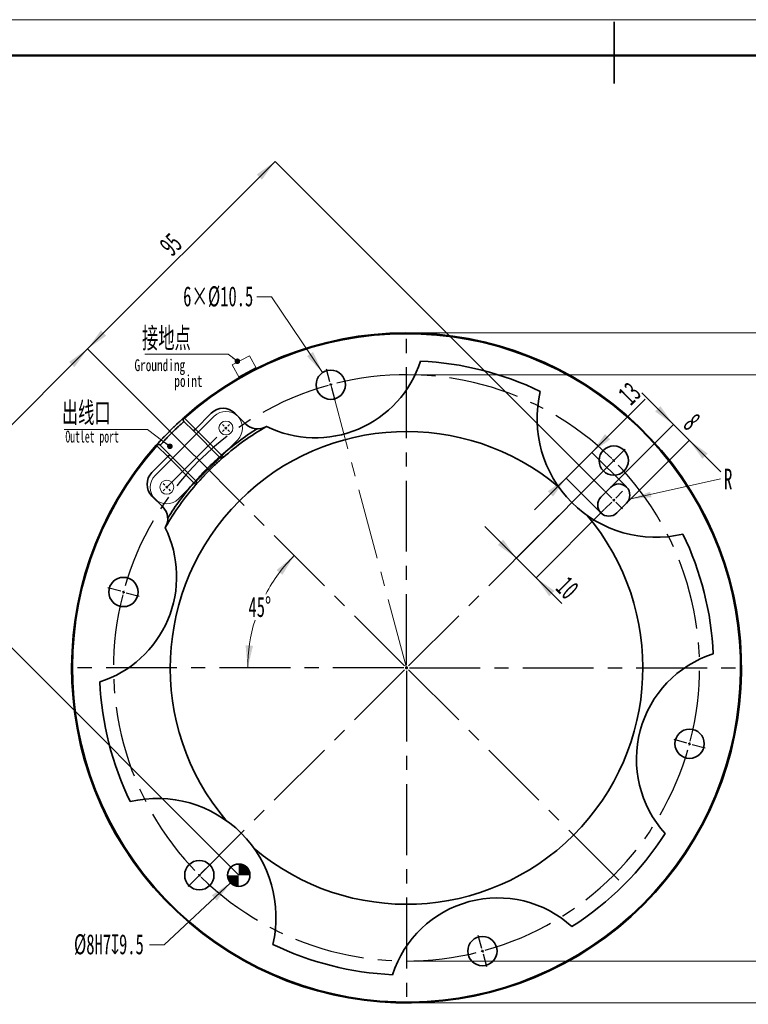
# Model space of a CAD drawing. Header units: millimetres. Extents: x 0 to 420, y 0 to 297.
# Tile 3 of 4: x 102 to 233, y 121 to 297. Entities that reach past the tile are written whole.
import ezdxf

# ---------------------------------------------------------------- set-up
doc = ezdxf.new("R2010")
doc.units = ezdxf.units.MM
doc.header["$PDSIZE"] = -1
doc.linetypes.add('CENTERX2', pattern=[20.32, 12.7, -2.54, 2.54, -2.54])
doc.layers.get('0').update_dxf_attribs({"lineweight": 18})
doc.layers.add('中心线层', color=6, linetype='CENTERX2', lineweight=25)
doc.layers.add('标注层', color=150, linetype='Continuous', lineweight=18)
doc.styles.add('SLDTEXTSTYLE19', font='txt', dxfattribs={"width": 0.605})
doc.styles.add('SLDTEXTSTYLE2', font='txt', dxfattribs={"width": 0.7})
doc.styles.add('SLDTEXTSTYLE20', font='txt', dxfattribs={"width": 0.605})
doc.dimstyles.new('SLDDIMSTYLE1', dxfattribs={"dimtxt": 3.595646, "dimasz": 4, "dimexe": 0, "dimexo": 0.0625, "dimgap": 0.898912, "dimtad": 0, "dimtih": 1, "dimtoh": 1, "dimlfac": 2, "dimrnd": 1e-09, "dimzin": 12, "dimdsep": 46, "dimtxsty": 'SLDTEXTSTYLE19', "dimcen": 0, "dimdle": 8, "dimadec": 0, "dimazin": 3, "dimtfac": 1, "dimtdec": 3, "dimtofl": 0, "dimtmove": 0, "dimatfit": 3, "dimfxl": 1, "dimfrac": 2, "dimtolj": 1, "dimarcsym": 0})
doc.dimstyles.new('SLDDIMSTYLE2', dxfattribs={"dimtxt": 3.595646, "dimasz": 4, "dimexe": 0, "dimexo": 0.0625, "dimgap": 0.898912, "dimtad": 1, "dimlfac": 2, "dimrnd": 1e-09, "dimzin": 12, "dimdsep": 46, "dimtxsty": 'SLDTEXTSTYLE19', "dimcen": 0.09, "dimdle": 8, "dimadec": 0, "dimazin": 3, "dimtfac": 1, "dimtdec": 3, "dimtofl": 0, "dimtmove": 0, "dimatfit": 3, "dimfxl": 1, "dimfrac": 2, "dimtolj": 1, "dimarcsym": 0})
doc.dimstyles.new('SLDDIMSTYLE3', dxfattribs={"dimtxt": 3.595646, "dimasz": 4, "dimexe": 0, "dimexo": 0.0625, "dimgap": 0.898912, "dimtad": 1, "dimlfac": 2, "dimrnd": 1e-09, "dimzin": 12, "dimdsep": 46, "dimtxsty": 'SLDTEXTSTYLE19', "dimcen": 0.09, "dimdle": 8, "dimadec": 0, "dimazin": 3, "dimtfac": 1, "dimtdec": 3, "dimtmove": 0, "dimatfit": 0, "dimfxl": 1, "dimfrac": 2, "dimtolj": 1, "dimarcsym": 0})
doc.dimstyles.new('SLDDIMSTYLE4', dxfattribs={"dimtxt": 3.595646, "dimasz": 4, "dimexe": 0, "dimexo": 0.0625, "dimgap": 0.898912, "dimtad": 0, "dimtih": 1, "dimtoh": 1, "dimdec": 4, "dimlfac": 2, "dimzin": 12, "dimdsep": 46, "dimtxsty": 'SLDTEXTSTYLE19', "dimcen": 0.09, "dimdle": 8, "dimazin": 3, "dimtfac": 1, "dimtdec": 3, "dimtofl": 0, "dimtmove": 0, "dimatfit": 3, "dimfxl": 1, "dimfrac": 2, "dimtolj": 1, "dimarcsym": 0})

# ---------------------------------------------------------------- blocks, each defined once
blk = doc.blocks.new('*X25')
at = {"layer": '标注层', "linetype": 'Continuous'}
blk.add_hatch(color=0, dxfattribs=at).paths.add_polyline_path([(140.28, 142.83), (136.89, 140.59), (137.8, 139.61)], flags=0)
at = {"layer": '标注层', "color": 0, "linetype": 'Continuous'}
for q in [(140.28, 142.83), (125.75, 131.74)]:
    blk.add_line((128.37, 131.74), q, dxfattribs=at)
at = {"layer": '标注层', "color": 0, "insert": (118.47, 131.74), "char_height": 3.5956, "width": 27.3079, "attachment_point": 5, "style": 'SLDTEXTSTYLE19'}
blk.add_mtext('%%C8H7{\\fgdt|b0|i0|c134|p2;x}9.5', dxfattribs=at)
blk = doc.blocks.new('*X26')
at = {"layer": '标注层', "linetype": 'Continuous'}
for points in [[(244.43, 233.81), (243.76, 229.81), (245.1, 229.81)], [(244.43, 128.81), (243.76, 132.81), (245.1, 132.81)]]:
    blk.add_hatch(color=0, dxfattribs=at).paths.add_polyline_path(points, flags=0)
at = {"layer": '标注层', "color": 0, "linetype": 'Continuous'}
for p, q in [((171.85, 233.81), (244.43, 233.81)), ((244.43, 128.81), (244.43, 233.81)), ((171.85, 128.81), (244.43, 128.81))]:
    blk.add_line(p, q, dxfattribs=at)
at = {"layer": '标注层', "color": 0, "insert": (241.74, 181.31), "char_height": 3.596, "width": 12.8334, "attachment_point": 5, "rotation": 90, "style": 'SLDTEXTSTYLE19'}
blk.add_mtext('%%C210', dxfattribs=at)
blk = doc.blocks.new('*X27')
at = {"layer": '标注层', "linetype": 'Continuous'}
for points in [[(251.65, 241.31), (250.98, 237.31), (252.31, 237.31)], [(251.65, 121.31), (250.98, 125.31), (252.31, 125.31)]]:
    blk.add_hatch(color=0, dxfattribs=at).paths.add_polyline_path(points, flags=0)
at = {"layer": '标注层', "color": 0, "linetype": 'Continuous'}
for p, q in [((171.85, 241.31), (251.65, 241.31)), ((251.65, 121.31), (251.65, 241.31)), ((171.85, 121.31), (251.65, 121.31))]:
    blk.add_line(p, q, dxfattribs=at)
at = {"layer": '标注层', "color": 0, "insert": (248.97, 181.31), "char_height": 3.596, "width": 12.8334, "attachment_point": 5, "rotation": 90, "style": 'SLDTEXTSTYLE19'}
blk.add_mtext('%%C240', dxfattribs=at)
blk = doc.blocks.new('*X28')
at = {"layer": '标注层', "linetype": 'Continuous'}
for points in [[(219.61, 224.89), (217.26, 228.19), (216.31, 227.25)], [(222.44, 222.06), (225.74, 219.71), (224.8, 218.76)]]:
    blk.add_hatch(color=0, dxfattribs=at).paths.add_polyline_path(points, flags=0)
at = {"layer": '标注层', "color": 0, "linetype": 'Continuous'}
for p, q in [((213.96, 230.55), (228.1, 216.41)), ((208.43, 213.71), (219.61, 224.89)), ((211.26, 210.88), (222.44, 222.06))]:
    blk.add_line(p, q, dxfattribs=at)
at = {"layer": '标注层', "color": 0, "insert": (222.92, 225.37), "char_height": 3.6, "width": 7.1913, "attachment_point": 5, "rotation": 315, "style": 'SLDTEXTSTYLE19'}
blk.add_mtext('8', dxfattribs=at)
blk = doc.blocks.new('*X29')
at = {"layer": '标注层', "linetype": 'Continuous'}
for points in [[(151.67, 201.44), (149.55, 197.98), (148.51, 198.82)], [(143.33, 181.31), (144.28, 185.25), (142.95, 185.39)]]:
    blk.add_hatch(color=0, dxfattribs=at).paths.add_polyline_path(points, flags=0)
at = {"layer": '标注层', "color": 0, "linetype": 'Continuous'}
for start, end in [(135, 152.301), (162.5099, 180)]:
    blk.add_arc((171.79, 181.31), 28.46, start, end, dxfattribs=at)
at = {"layer": '标注层', "color": 0, "insert": (145.5, 192.2), "char_height": 3.596, "width": 8.264, "attachment_point": 5, "style": 'SLDTEXTSTYLE19'}
blk.add_mtext('45%%D', dxfattribs=at)
blk = doc.blocks.new('*X30')
at = {"layer": '标注层', "linetype": 'Continuous'}
for points in [[(204.99, 219.89), (208.29, 222.25), (207.34, 223.19)], [(200.39, 215.29), (198.03, 211.99), (197.09, 212.94)]]:
    blk.add_hatch(color=0, dxfattribs=at).paths.add_polyline_path(points, flags=0)
at = {"layer": '标注层', "color": 0, "linetype": 'Continuous'}
for p, q in [((214.56, 229.46), (194.73, 209.64)), ((211.17, 213.71), (204.99, 219.89)), ((206.57, 209.11), (200.39, 215.29))]:
    blk.add_line(p, q, dxfattribs=at)
at = {"layer": '标注层', "color": 0, "insert": (211.75, 230.45), "char_height": 3.596, "width": 7.1913, "attachment_point": 5, "rotation": 45, "style": 'SLDTEXTSTYLE19'}
blk.add_mtext('13', dxfattribs=at)
blk = doc.blocks.new('*X31')
at = {"layer": '标注层', "linetype": 'Continuous'}
for points in [[(191.46, 200.98), (189.11, 204.28), (188.16, 203.34)], [(195, 197.45), (198.3, 195.09), (197.35, 194.15)]]:
    blk.add_hatch(color=0, dxfattribs=at).paths.add_polyline_path(points, flags=0)
at = {"layer": '标注层', "color": 0, "linetype": 'Continuous'}
for p, q in [((209.75, 219.28), (191.46, 200.98)), ((207.28, 209.73), (195, 197.45)), ((185.81, 206.64), (199.63, 192.82))]:
    blk.add_line(p, q, dxfattribs=at)
at = {"layer": '标注层', "color": 0, "insert": (200.61, 195.64), "char_height": 3.596, "width": 7.1913, "attachment_point": 5, "rotation": 315, "style": 'SLDTEXTSTYLE19'}
blk.add_mtext('10', dxfattribs=at)
blk = doc.blocks.new('*X32')
at = {"layer": '标注层', "linetype": 'Continuous'}
blk.add_hatch(color=0, dxfattribs=at).paths.add_polyline_path([(156.74, 234.2), (155.05, 237.89), (153.94, 237.14)], flags=0)
at = {"layer": '标注层', "color": 0, "linetype": 'Continuous'}
for q in [(144.94, 247.78), (156.74, 234.2)]:
    blk.add_line((147.57, 247.78), q, dxfattribs=at)
at = {"layer": '标注层', "color": 0, "insert": (138.05, 247.78), "char_height": 3.596, "width": 25.7884, "attachment_point": 5, "style": 'SLDTEXTSTYLE19'}
blk.add_mtext('6×%%C10.5', dxfattribs=at)
blk = doc.blocks.new('*X33')
at = {"layer": '标注层', "linetype": 'Continuous'}
for points in [[(114.65, 238.46), (112.29, 235.16), (111.35, 236.1)], [(81.06, 204.87), (84.36, 207.22), (83.42, 208.17)]]:
    blk.add_hatch(color=0, dxfattribs=at).paths.add_polyline_path(points, flags=0)
at = {"layer": '标注层', "color": 0, "linetype": 'Continuous'}
for p, q in [((114.65, 238.46), (81.06, 204.87)), ((133.74, 219.36), (114.65, 238.46)), ((141.7, 144.23), (81.06, 204.87))]:
    blk.add_line(p, q, dxfattribs=at)
at = {"layer": '标注层', "color": 0, "insert": (95.96, 223.55), "char_height": 3.596, "width": 7.1913, "attachment_point": 5, "rotation": 45, "style": 'SLDTEXTSTYLE19'}
blk.add_mtext('95', dxfattribs=at)
blk = doc.blocks.new('*X34')
at = {"layer": '标注层', "linetype": 'Continuous'}
for points in [[(148.25, 272.03), (145.89, 268.73), (144.95, 269.67)], [(114.66, 238.44), (117.96, 240.8), (117.02, 241.74)]]:
    blk.add_hatch(color=0, dxfattribs=at).paths.add_polyline_path(points, flags=0)
at = {"layer": '标注层', "color": 0, "linetype": 'Continuous'}
for p, q in [((148.25, 272.03), (114.66, 238.44)), ((207.28, 213), (148.25, 272.03)), ((133.74, 219.36), (114.66, 238.44))]:
    blk.add_line(p, q, dxfattribs=at)
at = {"layer": '标注层', "color": 0, "insert": (129.56, 257.13), "char_height": 3.596, "width": 7.1913, "attachment_point": 5, "rotation": 45, "style": 'SLDTEXTSTYLE19'}
blk.add_mtext('95', dxfattribs=at)
blk = doc.blocks.new('SW_NOTE_22')
at = {"layer": '标注层', "color": 0}
blk.add_line((-14.94, 0), (0, 0), dxfattribs=at)
at = {"layer": '标注层', "color": 0, "insert": (-15.43, 4.78), "char_height": 3.704, "width": 18.429, "attachment_point": 1, "style": 'SLDTEXTSTYLE20'}
blk.add_mtext('接地点', dxfattribs=at)
blk = doc.blocks.new('_DOT')
at = {"color": 0, "linetype": 'ByBlock', "lineweight": -2}
blk.add_line((-0.5, 0), (-1, 0), dxfattribs=at)
at = {"color": 0, "linetype": 'ByBlock'}
blk.add_lwpolyline([(-0.25, 0, 0.5, 0.5, 1), (0.25, 0, 0.5, 0.5, 1)], format="xyseb", close=True, dxfattribs=at)
blk = doc.blocks.new('SW_NOTE_23')
at = {"layer": '标注层', "color": 0}
blk.add_line((-14.94, 0), (0, 0), dxfattribs=at)
at = {"layer": '标注层', "color": 0, "insert": (-15.36, 4.85), "char_height": 3.704, "width": 17.4775, "attachment_point": 1, "style": 'SLDTEXTSTYLE20'}
blk.add_mtext('出线口', dxfattribs=at)
blk = doc.blocks.new('SW_NOTE_24')
at = {"layer": '标注层', "color": 0, "insert": (0.6, 1.82), "char_height": 3.7, "width": 2.8795, "attachment_point": 1, "style": 'SLDTEXTSTYLE19'}
blk.add_mtext('R', dxfattribs=at)
blk = doc.blocks.new('*X39')
at = {"layer": '标注层', "linetype": 'Continuous'}
blk.add_hatch(color=0, dxfattribs=at).paths.add_polyline_path([(-16.39, -3.67), (-12.6, -2.31), (-12.38, -3.28)], flags=0)
at = {"layer": '标注层', "color": 0, "linetype": 'Continuous'}
blk.add_line((-16.39, -3.67), (0, 0), dxfattribs=at)
at = {"layer": '标注层', "color": 0}
blk.add_line((0, 0), (0, 0), dxfattribs=at)
blk = doc.blocks.new('SW_NOTE_25')
at = {"layer": '标注层', "color": 0, "char_height": 2.117, "attachment_point": 1, "style": 'SLDTEXTSTYLE2'}
for s, insert, width in [('Grounding', (0, 2.73), 18.823), ('point', (7.14, -0.09), 10.1647)]:
    blk.add_mtext(s, dxfattribs=dict(at, insert=insert, width=width))
blk = doc.blocks.new('SW_CENTERMARKSYMBOL_0')
at = {"layer": '中心线层', "color": 0}
for p, q in [((-27.31, 101.91), (-27.92, 104.2)), ((-27.18, 101.42), (-27.24, 101.66)), ((-27.18, 101.42), (-27.11, 101.18)), ((-27.05, 100.94), (-26.43, 98.65)), ((-13.94, 51.06), (-51.59, 88.72)), ((-13.23, 51.06), (24.42, 88.72)), ((23.89, 88.19), (25.57, 89.87)), ((23.18, 87.48), (21.5, 85.8)), ((23.54, 87.83), (23.36, 87.66)), ((23.54, 87.83), (23.71, 88.01)), ((-64.78, 64.43), (-67.08, 65.04)), ((-64.3, 64.3), (-64.54, 64.36)), ((-64.3, 64.3), (-64.06, 64.23)), ((-63.82, 64.17), (-61.52, 63.56)), ((-13.94, 50.36), (-51.59, 12.7)), ((-13.59, 50.71), (-13.76, 50.89)), ((-13.59, 50.71), (-13.76, 50.53)), ((-13.59, 50.71), (-13.41, 50.89)), ((-13.59, 50.71), (-13.41, 50.53)), ((-13.23, 50.36), (24.42, 12.7)), ((36.64, 37.25), (34.35, 37.87)), ((37.12, 37.12), (36.88, 37.19)), ((37.12, 37.12), (37.36, 37.06)), ((37.61, 36.99), (39.9, 36.38)), ((-50.36, 13.94), (-48.68, 15.62)), ((-51.06, 13.23), (-52.74, 11.56)), ((-50.71, 13.59), (-50.89, 13.41)), ((-50.71, 13.59), (-50.53, 13.76)), ((-0.13, 0.48), (-0.74, 2.78)), ((0, 0), (-0.06, 0.24)), ((0, 0), (0.06, -0.24)), ((0.13, -0.48), (0.74, -2.78))]:
    blk.add_line(p, q, dxfattribs=at)
for start, end in [(45.5457, 104.4543), (105.5457, 164.4543), (105, 105.2728), (104.7272, 105), (45, 45.2728), (44.7272, 45), (345.5457, 44.4543), (165.5457, 224.4543), (165, 165.2728), (164.7272, 165), (344.7272, 345), (345, 345.2728), (285.5457, 344.4543), (224.7272, 225), (225, 225.2728), (225.5457, 284.4543), (284.7272, 285), (285, 285.2728)]:
    blk.add_arc((-13.59, 50.71), 52.5, start, end, dxfattribs=at)
blk = doc.blocks.new('SW_CENTERMARKSYMBOL_1')
at = {"layer": '中心线层', "color": 0}
for p, q in [((-0.35, 0.35), (-0.62, 0.62)), ((0, 0), (-0.18, 0.18)), ((0, 0), (-0.18, -0.18)), ((0, 0), (0.18, 0.18)), ((0, 0), (0.18, -0.18)), ((0.35, 0.35), (0.62, 0.62)), ((-0.35, -0.35), (-0.62, -0.62)), ((0.35, -0.35), (0.62, -0.62))]:
    blk.add_line(p, q, dxfattribs=at)
blk = doc.blocks.new('SW_CENTERMARKSYMBOL_2')
at = {"layer": '中心线层', "color": 0}
for p, q in [((-0.35, 0.35), (-0.62, 0.62)), ((0, 0), (-0.18, 0.18)), ((0, 0), (-0.18, -0.18)), ((0, 0), (0.18, 0.18)), ((0, 0), (0.18, -0.18)), ((0.35, 0.35), (0.62, 0.62)), ((-0.35, -0.35), (-0.62, -0.62)), ((0.35, -0.35), (0.62, -0.62))]:
    blk.add_line(p, q, dxfattribs=at)
blk = doc.blocks.new('SW_CENTERMARKSYMBOL_3')
at = {"layer": '中心线层', "color": 0}
for p, q in [((0, 0.5), (0, 60.25)), ((-0.5, 0), (-60.25, 0)), ((0, 0), (-0.25, 0)), ((0, 0), (0, 0.25)), ((0, 0), (0, -0.25)), ((0, 0), (0.25, 0)), ((0.5, 0), (60.25, 0)), ((0, -0.5), (0, -60.25))]:
    blk.add_line(p, q, dxfattribs=at)
blk = doc.blocks.new('SW_CENTERMARKSYMBOL_4')
at = {"layer": '中心线层', "color": 0}
for p, q in [((-0.35, 0.35), (-1.59, 1.59)), ((0, 0), (-0.18, 0.18)), ((0, 0), (-0.18, -0.18)), ((0, 0), (0.18, 0.18)), ((0, 0), (0.18, -0.18)), ((0.35, 0.35), (1.59, 1.59)), ((-0.35, -0.35), (-1.59, -1.59)), ((0.35, -0.35), (1.59, -1.59))]:
    blk.add_line(p, q, dxfattribs=at)
blk = doc.blocks.new('SW_DOWELSYMBOL_0')
at = {"linetype": 'Continuous', "lineweight": 0}
h = blk.add_hatch(color=0, dxfattribs=at)
edge = h.paths.add_edge_path(flags=0)
edge.add_arc((0, 0), 2, 0, 90)
edge.add_line((0, 2), (0, 0))
edge.add_line((0, 0), (2, 0))
h = blk.add_hatch(color=0, dxfattribs=at)
edge = h.paths.add_edge_path(flags=0)
edge.add_arc((0, 0), 2, 180, 270)
edge.add_line((0, -2), (0, 0))
edge.add_line((0, 0), (-2, 0))
at = {"color": 0, "linetype": 'Continuous', "lineweight": 0}
blk.add_circle((0, 0), 2, dxfattribs=at)

msp = doc.modelspace()

# ---------------------------------------------------------------- linework, layer by layer
at = {"color": 7, "linetype": 'Continuous', "lineweight": 18}
msp.add_line((-0.000512, 297.39658), (419.992988, 297.39658), dxfattribs=at)
at = {"color": 7, "linetype": 'Continuous', "lineweight": 35}
msp.add_line((208.995928, 285.989446), (208.995928, 296.989446), dxfattribs=at)
at = {"color": 7, "linetype": 'Continuous', "lineweight": 50}
msp.add_line((23.995928, 290.989446), (413.995928, 290.989446), dxfattribs=at)
at = {"color": 0, "linetype": 'Continuous', "lineweight": 18}
for p, q in [((143.657271, 237.224179), (140.576005, 235.564118)), ((144.886316, 234.942929), (143.657271, 237.224179)), ((140.576005, 235.564118), (141.802329, 233.287919)), ((141.711671, 233.45619), (144.792937, 235.11625)), ((126.737429, 215.761391), (137.344031, 226.367993)), ((130.932603, 211.566218), (141.539204, 222.17282))]:
    msp.add_line(p, q, dxfattribs=at)
at = {"color": 0, "linetype": 'CENTERX2', "lineweight": 18}
for p, q in [((171.791753, 181.31367), (158.203753, 232.024775)), ((128.835016, 213.663805), (139.441618, 224.270406))]:
    msp.add_line(p, q, dxfattribs=at)
at = {"color": 0, "linetype": 'Continuous', "lineweight": 35}
for p, q in [((132.018713, 226.036457), (133.96154, 224.09363)), ((136.789967, 226.922057), (133.96154, 224.09363)), ((142.975858, 224.978806), (141.032607, 226.922058)), ((133.607987, 223.740076), (131.913072, 225.434991)), ((133.96154, 224.09363), (133.607987, 223.740076)), ((133.96154, 224.09363), (138.643599, 219.411571)), ((138.290046, 219.058017), (133.607987, 223.740076)), ((129.011793, 219.143882), (127.068965, 221.08671)), ((127.670432, 221.19235), (129.365346, 219.497436)), ((129.011793, 219.143882), (126.183366, 216.315455)), ((129.365346, 219.497436), (129.011793, 219.143882)), ((133.693852, 214.461823), (129.011793, 219.143882)), ((129.365346, 219.497436), (134.047405, 214.815377)), ((138.643599, 219.411571), (138.290046, 219.058017)), ((134.047405, 214.815377), (133.693852, 214.461823)), ((208.384528, 213.663803), (206.616762, 211.896038)), ((126.183365, 212.072816), (128.126616, 210.129564)), ((209.44519, 209.067611), (211.212955, 210.835376))]:
    msp.add_line(p, q, dxfattribs=at)
for points in [[(138.971799, 219.034364), (138.965495, 219.04161), (138.946816, 219.063076), (138.916488, 219.097933), (138.875671, 219.144845), (138.825937, 219.202006), (138.769197, 219.267218), (138.707629, 219.33798), (138.643599, 219.411571)], [(133.693852, 214.461823), (133.767442, 214.397794), (133.838204, 214.336225), (133.903417, 214.279485), (133.960577, 214.229751), (134.007489, 214.188934), (134.042346, 214.158606), (134.063813, 214.139928), (134.071059, 214.133624)]]:
    msp.add_lwpolyline(points, dxfattribs=at)
for centre, radius in [((158.203753, 232.024775), 2.625), ((208.914859, 218.436776), 2.625), ((121.080647, 194.901669), 2.625), ((222.502859, 167.72567), 2.625), ((134.668647, 144.190563), 2.625), ((141.739715, 144.190563), 2), ((185.379753, 130.602564), 2.625)]:
    msp.add_circle(centre, radius, dxfattribs=at)
at = {"color": 0, "linetype": 'Continuous', "lineweight": 18}
for centre in [(139.441618, 224.270406), (128.835016, 213.663805)]:
    msp.add_circle(centre, 1.25, dxfattribs=at)
at = {"color": 0, "linetype": 'Continuous', "lineweight": 35}
for centre, radius, start, end in [((171.791753, 181.31367), 60, 138.37228668, 131.62771332), ((171.791753, 181.31367), 59.85, 138.3525431, 131.6474569), ((155.453801, 242.287737), 19.782573, 243.69291612, 342.24986075), ((171.791753, 181.31367), 55, 64.18268749, 87.39175285), ((216.427868, 225.949785), 21.25, 166.73982478, 283.26017522), ((138.911288, 224.800737), 3, 45, 135), ((132.266627, 225.788543), 0.5, 165.13129429, 225), ((171.791753, 181.31367), 50.5, 122.07982402, 131.02581941), ((171.791753, 181.31367), 50, 120.24318439, 131.02581941), ((145.097178, 227.100127), 3, 225, 300.24318439), ((171.791753, 181.31367), 50, 120.13934135, 120.24318439), ((171.791753, 181.31367), 42.335235, 49.87665618, 135), ((127.316879, 220.838796), 0.5, 45, 104.86870571), ((138.6436, 219.41157), 0.5, 225, 311.02581941), ((128.304686, 214.194135), 3, 135, 225), ((171.791753, 181.31367), 50, 138.97418059, 149.75681561), ((171.791753, 181.31367), 50.5, 138.97418059, 147.92017598), ((133.693853, 214.461822), 0.5, 318.97418059, 45), ((209.798742, 212.249591), 2, 315, 135), ((208.030975, 210.481824), 2, 135, 315), ((126.005295, 208.008244), 3, 329.75681561, 45), ((171.791753, 181.31367), 42.335235, 135, 220.12334382), ((171.791753, 181.31367), 42.335235, 229.87665618, 40.12334382), ((110.817685, 197.651622), 19.782573, 287.75013925, 26.30708388), ((171.791753, 181.31367), 50, 149.75681561, 149.86065865), ((171.791753, 181.31367), 55, 2.60824715, 25.81731251), ((232.765821, 164.975717), 19.782573, 107.75013925, 222.24986075), ((171.791753, 181.31367), 55, 182.60824715, 205.81731251), ((127.155637, 136.677554), 21.25, 346.73982478, 103.26017522), ((171.791753, 181.31367), 55, 302.60824715, 327.39175285), ((188.129705, 120.339602), 19.782573, 47.75013925, 162.24986075), ((171.791753, 181.31367), 55, 244.18268749, 267.39175285)]:
    msp.add_arc(centre, radius, start, end, dxfattribs=at)
at = {"color": 0, "linetype": 'Continuous', "lineweight": 18}
for centre, start, end in [((139.441618, 224.270406), 315, 135), ((128.835016, 213.663805), 135, 315)]:
    msp.add_arc(centre, 2.966435, start, end, dxfattribs=at)
at = {"color": 0, "linetype": 'Continuous', "lineweight": 35}
for points, knots in [([(126.943141, 221.17094), (126.943141, 221.17094), (126.958491, 221.188232), (127.003642, 221.23892), (127.022409, 221.259971), (127.067576, 221.310534), (127.094095, 221.340178), (127.183492, 221.439858), (127.256507, 221.520988), (127.429507, 221.711785), (127.530362, 221.822383), (127.751396, 222.062579), (127.872362, 222.193058), (128.070226, 222.404269), (128.138851, 222.477179), (128.278681, 222.624963), (128.421804, 222.775473), (128.571512, 222.931249), (128.724598, 223.089647), (128.803256, 223.170592), (129.041167, 223.414012), (129.201522, 223.576239), (129.525741, 223.900485), (129.69132, 224.064159), (130.013904, 224.379459), (130.171682, 224.531897), (130.402815, 224.752905), (130.479331, 224.82567), (130.627709, 224.966069), (130.699693, 225.033822), (130.909084, 225.229998), (131.04, 225.351403), (131.283189, 225.575206), (131.391858, 225.674294), (131.534738, 225.803859), (131.57905, 225.843902), (131.660826, 225.917613), (131.698401, 225.951379), (131.798244, 226.040924), (131.848583, 226.085818), (131.916804, 226.146588), (131.934483, 226.162282), (131.934483, 226.162282)], [0, 0, 0, 0, 0.4414309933, 0.4414309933, 0.66214649, 0.66214649, 0.8828619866, 0.8828619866, 1.32429298, 1.32429298, 1.7657239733, 1.7657239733, 2.2071549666, 2.2071549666, 2.4278704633, 2.4278704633, 2.6485859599, 2.8693014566, 2.8693014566, 3.0900169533, 3.0900169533, 3.5314479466, 3.5314479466, 3.9728789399, 3.9728789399, 4.4143099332, 4.4143099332, 4.6350254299, 4.6350254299, 4.8557409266, 4.8557409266, 5.2971719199, 5.2971719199, 5.7386029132, 5.7386029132, 5.9593184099, 5.9593184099, 6.1800339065, 6.1800339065, 6.6214648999, 6.6214648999, 7.0628958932, 7.0628958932, 7.0628958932, 7.0628958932]), ([(131.913073, 225.43499), (131.913073, 225.43499), (131.898039, 225.421906), (131.83997, 225.371171), (131.797108, 225.333671), (131.712075, 225.258789), (131.680065, 225.230536), (131.610355, 225.168787), (131.57257, 225.13522), (131.450706, 225.02652), (131.35805, 224.943341), (131.150318, 224.75484), (131.038447, 224.652418), (130.859476, 224.486592), (130.797943, 224.429269), (130.671094, 224.31037), (130.605642, 224.248658), (130.407952, 224.061069), (130.27304, 223.931492), (129.997312, 223.663043), (129.855804, 223.523441), (129.579075, 223.246685), (129.442359, 223.108098), (129.239744, 222.899976), (129.172823, 222.83077), (129.042695, 222.695337), (128.91555, 222.562137), (128.794203, 222.433424), (128.675743, 222.307039), (128.61765, 222.244679), (128.450425, 222.064179), (128.348401, 221.952706), (128.162271, 221.747574), (128.077535, 221.653191), (127.932425, 221.490491), (127.871282, 221.421339), (127.796498, 221.336415), (127.774334, 221.311172), (127.736604, 221.268128), (127.720932, 221.250208), (127.683235, 221.207061), (127.670433, 221.192349), (127.670433, 221.192349)], [0, 0, 0, 0, 0.3752944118, 0.3752944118, 0.7505888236, 0.7505888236, 0.9382360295, 0.9382360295, 1.1258832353, 1.1258832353, 1.5011776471, 1.5011776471, 1.8764720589, 1.8764720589, 2.0641192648, 2.0641192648, 2.2517664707, 2.2517664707, 2.6270608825, 2.6270608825, 3.0023552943, 3.0023552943, 3.377649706, 3.377649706, 3.5652969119, 3.5652969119, 3.7529441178, 3.9405913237, 3.9405913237, 4.1282385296, 4.1282385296, 4.5035329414, 4.5035329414, 4.8788273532, 4.8788273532, 5.254121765, 5.254121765, 5.4417689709, 5.4417689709, 5.6294161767, 5.6294161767, 6.0047105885, 6.0047105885, 6.0047105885, 6.0047105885]), ([(127.188577, 221.322054), (127.145374, 221.310584), (127.101251, 221.292561), (127.017298, 221.242095), (126.977477, 221.209576), (126.943141, 221.17094)], [0, 0, 0, 0, 0.14605270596, 0.14605270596, 0.29210541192, 0.29210541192, 0.29210541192, 0.29210541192]), ([(134.047406, 214.815375), (134.047406, 214.815375), (134.060319, 214.830589), (134.11041, 214.889328), (134.147437, 214.932677), (134.221409, 215.018617), (134.249327, 215.050962), (134.310368, 215.121391), (134.34356, 215.159553), (134.45108, 215.282591), (134.533379, 215.376055), (134.720162, 215.585503), (134.821734, 215.698212), (134.986371, 215.878339), (135.043311, 215.94024), (135.161486, 216.067781), (135.222865, 216.133568), (135.409562, 216.33217), (135.53867, 216.467563), (135.806483, 216.743955), (135.945935, 216.885652), (136.222726, 217.162412), (136.361491, 217.298972), (136.570112, 217.501103), (136.639531, 217.567829), (136.775444, 217.69749), (136.909185, 217.824096), (137.038546, 217.944778), (137.165625, 218.062519), (137.228358, 218.120223), (137.410034, 218.286255), (137.522338, 218.387425), (137.72914, 218.571834), (137.824374, 218.655698), (137.988643, 218.799233), (138.058512, 218.859661), (138.144347, 218.933542), (138.169868, 218.955432), (138.213394, 218.992693), (138.231518, 219.008166), (138.275161, 219.045381), (138.290047, 219.058016), (138.290047, 219.058016)], [0, 0, 0, 0, 0.3754089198, 0.3754089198, 0.7508178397, 0.7508178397, 0.9385222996, 0.9385222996, 1.1262267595, 1.1262267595, 1.5016356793, 1.5016356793, 1.8770445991, 1.8770445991, 2.064749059, 2.064749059, 2.252453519, 2.252453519, 2.6278624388, 2.6278624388, 3.0032713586, 3.0032713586, 3.3786802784, 3.3786802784, 3.5663847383, 3.5663847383, 3.7540891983, 3.9417936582, 3.9417936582, 4.1294981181, 4.1294981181, 4.5049070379, 4.5049070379, 4.8803159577, 4.8803159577, 5.2557248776, 5.2557248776, 5.4434293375, 5.4434293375, 5.6311337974, 5.6311337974, 6.0065427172, 6.0065427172, 6.0065427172, 6.0065427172]), ([(138.9718, 219.034363), (138.9718, 219.034363), (138.954965, 219.019734), (138.905546, 218.97662), (138.885017, 218.958693), (138.835698, 218.915524), (138.806764, 218.890157), (138.709339, 218.804487), (138.629936, 218.73438), (138.442896, 218.567789), (138.334251, 218.470379), (138.097723, 218.256028), (137.969048, 218.138397), (137.760425, 217.945318), (137.688257, 217.878155), (137.541945, 217.741141), (137.392875, 217.600719), (137.238484, 217.453446), (137.081439, 217.30264), (137.001152, 217.225043), (136.759599, 216.989974), (136.598738, 216.831317), (136.277483, 216.510093), (136.115398, 216.345763), (135.804048, 216.025842), (135.653873, 215.869391), (135.436614, 215.640262), (135.365178, 215.564432), (135.227717, 215.417648), (135.161487, 215.346484), (134.969995, 215.139599), (134.851868, 215.01042), (134.634702, 214.770802), (134.539212, 214.664289), (134.414392, 214.524162), (134.375869, 214.480739), (134.305044, 214.400668), (134.272678, 214.363948), (134.186936, 214.266442), (134.144027, 214.217327), (134.086002, 214.150818), (134.07106, 214.133623), (134.07106, 214.133623)], [0, 0, 0, 0, 0.433515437, 0.433515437, 0.6502731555, 0.6502731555, 0.867030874, 0.867030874, 1.300546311, 1.300546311, 1.734061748, 1.734061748, 2.167577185, 2.167577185, 2.3843349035, 2.3843349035, 2.601092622, 2.8178503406, 2.8178503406, 3.0346080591, 3.0346080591, 3.4681234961, 3.4681234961, 3.9016389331, 3.9016389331, 4.3351543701, 4.3351543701, 4.5519120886, 4.5519120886, 4.7686698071, 4.7686698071, 5.2021852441, 5.2021852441, 5.6357006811, 5.6357006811, 5.8524583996, 5.8524583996, 6.0692161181, 6.0692161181, 6.5027315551, 6.5027315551, 6.9362469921, 6.9362469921, 6.9362469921, 6.9362469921])]:
    msp.add_open_spline(points, degree=3, knots=knots, dxfattribs=at)
for points in [[(131.934483, 226.162282), (131.857171, 226.093574), (131.806367, 226.003471), (131.783368, 225.916846)], [(131.783368, 225.916846), (131.864455, 225.934913), (131.948906, 225.974377), (132.018712, 226.036457)], [(127.068965, 221.08671), (127.131169, 221.156655), (127.170363, 221.24031), (127.188577, 221.322054)]]:
    msp.add_open_spline(points, degree=3, dxfattribs=at)
at = {"color": 0, "linetype": 'Continuous', "lineweight": 0}
msp.add_point((134.138317, 218.967106), dxfattribs=at)
at = {"layer": '标注层', "color": 0}
for p, q in [((139.827668, 237.481649), (141.480253, 236.221627)), ((125.402241, 224.034216), (129.390007, 220.985963))]:
    msp.add_line(p, q, dxfattribs=at)

# ---------------------------------------------------------------- block references
at = {"color": 0, "linetype": 'Continuous', "lineweight": 0}
msp.add_blockref('SW_DOWELSYMBOL_0', (141.739715, 144.190563), dxfattribs=at)
at = {"layer": '中心线层', "color": 0}
for name, p in [('SW_CENTERMARKSYMBOL_3', (171.791753, 181.31367)), ('SW_CENTERMARKSYMBOL_0', (185.379753, 130.602564)), ('SW_CENTERMARKSYMBOL_2', (139.441618, 224.270406)), ('SW_CENTERMARKSYMBOL_1', (128.835016, 213.663805)), ('SW_CENTERMARKSYMBOL_4', (208.914859, 211.365708))]:
    msp.add_blockref(name, p, dxfattribs=at)
at = {"layer": '标注层', "color": 0}
for name, p in [('SW_NOTE_22', (139.827668, 237.481649)), ('SW_NOTE_25', (123.052445, 233.841343)), ('SW_NOTE_23', (125.402241, 224.034216)), ('SW_NOTE_24', (228.045232, 215.170227)), ('*X39', (228.045232, 215.170227))]:
    msp.add_blockref(name, p, dxfattribs=at)
for p, rotation in [((141.480253, 236.221627), 322.6760974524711), ((129.390007, 220.985963), 322.6056633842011)]:
    msp.add_blockref('_DOT', p, dxfattribs=dict(at, rotation=rotation))

# ---------------------------------------------------------------- texts
at = {"layer": '标注层', "color": 0, "insert": (110.673037, 223.790127), "char_height": 2.11666667, "width": 19.74530726, "attachment_point": 1, "style": 'SLDTEXTSTYLE19'}
msp.add_mtext('Outlet port', dxfattribs=at)

# ---------------------------------------------------------------- dimensions: what is measured, and where the dimension line sits
at = {"layer": '标注层', "color": 0}
for base, p1, p2, angle, dimstyle, picture, middle in [((114.660974, 238.444449), (207.323869, 212.956698), (133.784763, 219.320659), 45, 'SLDDIMSTYLE2', '*X34', (129.562084, 257.13091)), ((81.062742, 204.867536), (133.784763, 219.320659), (141.739715, 144.190563), 45, 'SLDDIMSTYLE2', '*X33', (95.963852, 223.553998)), ((200.391194, 215.293178), (211.212956, 213.663805), (206.616762, 209.067611), 45, 'SLDDIMSTYLE3', '*X30', (211.751488, 230.453027)), ((222.442108, 222.06453), (208.384529, 213.663805), (211.212956, 210.835378), 315, 'SLDDIMSTYLE3', '*X28', (222.92057, 225.371419)), ((194.997746, 197.448595), (209.798742, 219.320659), (207.323869, 209.774717), 315, 'SLDDIMSTYLE3', '*X31', (200.608687, 195.637209))]:
    dim = msp.add_linear_dim(base=base, p1=p1, p2=p2, angle=angle, dimstyle=dimstyle, override={"dimsah": 1, "dimtzin": 12}, dxfattribs=at)
    dim.commit()
    dim.dimension.update_dxf_attribs({"geometry": picture, "text_midpoint": middle, "dimtype": 160})
for p1, p2, text, picture, middle in [((159.672447, 229.8491), (156.735059, 234.20045), '6×<>', '*X32', (147.566692, 247.782165)), ((143.203279, 145.553641), (140.276151, 142.827486), '<>H7{\\fgdt|b0|i0|c134|p2;x}9.5', '*X25', (128.369923, 131.738727))]:
    dim = msp.add_diameter_dim_2p(p1=p1, p2=p2, text=text, dimstyle='SLDDIMSTYLE1', override={"dimpost": '%%C<>', "dimsah": 1, "dimtzin": 12}, dxfattribs=at)
    dim.commit()
    dim.dimension.update_dxf_attribs({"geometry": picture, "text_midpoint": middle, "dimtype": 163})
for base, p1, p2, picture, middle in [((251.647223, 241.31367), (171.791753, 121.31367), (171.791753, 241.31367), '*X27', (248.970576, 181.31367)), ((244.429681, 233.81367), (171.791753, 128.81367), (171.791753, 233.81367), '*X26', (241.74299, 181.31367))]:
    dim = msp.add_linear_dim(base=base, p1=p1, p2=p2, angle=90, text='%%C<>', dimstyle='SLDDIMSTYLE2', override={"dimsah": 1, "dimtzin": 12}, dxfattribs=at)
    dim.commit()
    dim.dimension.update_dxf_attribs({"geometry": picture, "text_midpoint": middle, "dimtype": 160})
dim = msp.add_angular_dim_2l(base=(145.499416, 192.204312), line1=((133.784763, 219.320659), (209.798742, 143.30668)), line2=((232.041753, 181.31367), (111.541753, 181.31367)), dimstyle='SLDDIMSTYLE4', override={"dimtad": 0, "dimtih": 1, "dimtoh": 1, "dimsah": 1, "dimtdec": 2, "dimtzin": 12}, dxfattribs=at)
dim.commit()
dim.dimension.update_dxf_attribs({"geometry": '*X29', "text_midpoint": (145.499416, 192.204312), "dimtype": 162})

doc.saveas('drawing.dxf')
